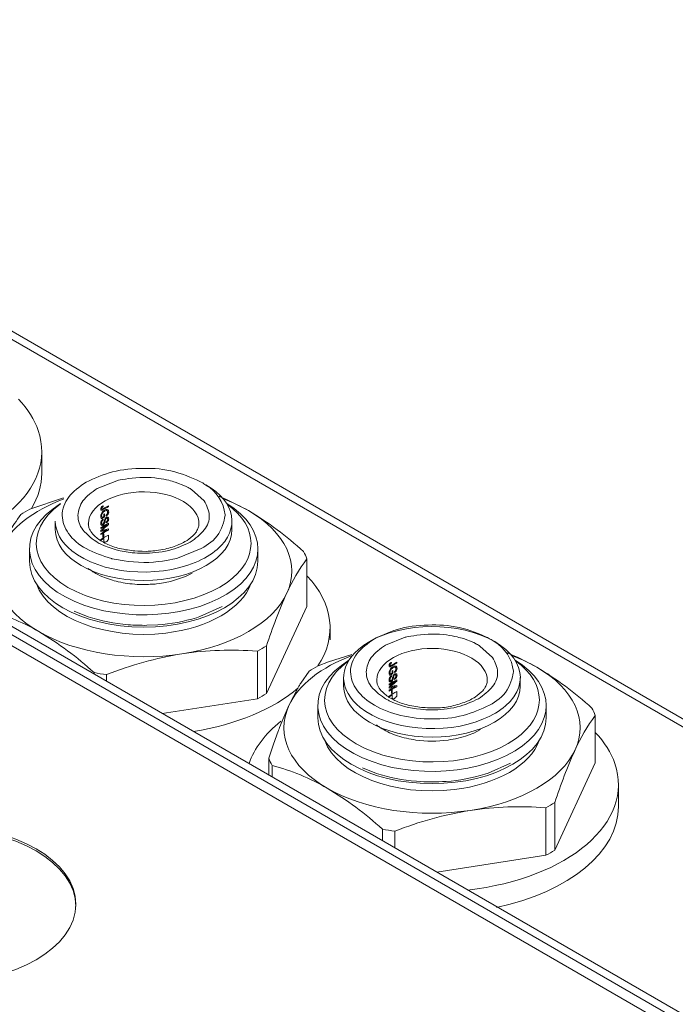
# Model space of a CAD drawing. Header units: millimetres. Extents: x 12 to 287, y 25 to 200.
# Tile 21 of 22: x 255 to 264, y 186 to 199. Entities that reach past the tile are written whole.
import ezdxf

# ---------------------------------------------------------------- set-up
doc = ezdxf.new("R2010")
doc.units = ezdxf.units.MM
doc.header["$MEASUREMENT"] = 0
doc.layers.add('TANGENT_LINES', color=7, linetype='Continuous', lineweight=0)
doc.layers.add('Visible', color=7, linetype='Continuous', lineweight=0)

msp = doc.modelspace()

# ---------------------------------------------------------------- linework, layer by layer
at = {"layer": 'TANGENT_LINES', "color": 18, "lineweight": 15, "true_color": 0x000000}
for p, q in [((281.036, 176.298), (241.506, 199.12)), ((249.408, 198.396), (283.586, 178.663)), ((256.686, 193.146), (256.432, 193.045)), ((257.578, 193.077), (257.444, 193.129)), ((257.615, 193.058), (257.578, 193.077)), ((257.824, 192.885), (257.658, 193.033)), ((257.784, 192.264), (257.474, 192.14)), ((260.434, 191.112), (260.18, 191.011)), ((261.326, 191.043), (261.192, 191.095)), ((261.363, 191.024), (261.326, 191.043)), ((261.572, 190.851), (261.406, 190.999))]:
    msp.add_line(p, q, dxfattribs=at)
for points, knots in [([(256.287, 193.128), (256.398, 193.179), (256.509, 193.229), (256.631, 193.261), (256.759, 193.294), (256.9, 193.306), (257.036, 193.307), (257.171, 193.309), (257.301, 193.299), (257.441, 193.261), (257.574, 193.225), (257.717, 193.164), (257.784, 193.128), (257.814, 193.113), (257.829, 193.102), (257.844, 193.091)], [0, 0, 0, 0, 1, 1, 1, 2, 2, 2, 3, 3, 3, 4, 4, 4, 5, 5, 5, 5]), ([(257.444, 193.129), (257.421, 193.136), (257.398, 193.143), (257.362, 193.152), (257.291, 193.168), (257.17, 193.191), (257.036, 193.189), (256.902, 193.187), (256.756, 193.162), (256.709, 193.152), (256.696, 193.149), (256.691, 193.147), (256.686, 193.146)], [0, 0, 0, 0, 1, 1, 1, 2, 2, 2, 3, 3, 3, 4, 4, 4, 4]), ([(256.619, 192.135), (256.503, 192.172), (256.388, 192.209), (256.287, 192.264), (256.194, 192.316), (256.114, 192.383), (256.058, 192.463), (256.008, 192.534), (255.978, 192.615), (255.977, 192.696), (255.977, 192.778), (256.006, 192.861), (256.058, 192.93), (256.116, 193.007), (256.201, 193.068), (256.287, 193.128)], [0, 0, 0, 0, 1, 1, 1, 2, 2, 2, 3, 3, 3, 4, 4, 4, 5, 5, 5, 5]), ([(256.432, 193.045), (256.363, 192.996), (256.293, 192.947), (256.247, 192.885), (256.206, 192.829), (256.184, 192.761), (256.182, 192.696), (256.181, 192.631), (256.2, 192.568), (256.247, 192.508), (256.3, 192.441), (256.386, 192.377), (256.432, 192.348), (256.453, 192.335), (256.466, 192.329), (256.478, 192.323)], [0, 0, 0, 0, 1, 1, 1, 2, 2, 2, 3, 3, 3, 4, 4, 4, 5, 5, 5, 5]), ([(257.658, 193.033), (257.652, 193.037), (257.646, 193.041), (257.639, 193.045), (257.632, 193.049), (257.623, 193.054), (257.615, 193.058)], [0, 0, 0, 0, 1, 1, 1, 2, 2, 2, 2]), ([(256.317, 192.592), (256.317, 192.593), (256.317, 192.593), (256.317, 192.593), (256.323, 192.822), (256.65, 193.005), (257.047, 193.002), (257.444, 192.998), (257.761, 192.81), (257.755, 192.58)], [0, 0, 0, 0, 1, 1, 1, 2, 2, 2, 3, 3, 3, 3]), ([(257.639, 192.348), (257.708, 192.397), (257.777, 192.445), (257.824, 192.508), (257.867, 192.564), (257.892, 192.632), (257.889, 192.696), (257.886, 192.761), (257.855, 192.823), (257.824, 192.885)], [0, 0, 0, 0, 1, 1, 1, 2, 2, 2, 3, 3, 3, 3]), ([(258.094, 192.705), (258.094, 192.703), (258.095, 192.701), (258.094, 192.696), (258.091, 192.669), (258.065, 192.548), (258.013, 192.463), (257.957, 192.368), (257.871, 192.316), (257.784, 192.264)], [0, 0, 0, 0, 1, 1, 1, 2, 2, 2, 3, 3, 3, 3]), ([(258.184, 192.513), (258.184, 192.147), (257.67, 191.85), (257.036, 191.85), (256.401, 191.85), (255.887, 192.147), (255.887, 192.513)], [0, 0, 0, 0, 1, 1, 1, 2, 2, 2, 2]), ([(256.886, 192.211), (256.93, 192.207), (256.975, 192.203), (257.036, 192.204), (257.126, 192.204), (257.253, 192.214), (257.362, 192.241), (257.466, 192.267), (257.552, 192.307), (257.639, 192.348)], [0, 0, 0, 0, 1, 1, 1, 2, 2, 2, 3, 3, 3, 3]), ([(257.992, 192.255), (257.915, 192.189), (257.819, 192.131), (257.707, 192.085), (257.193, 191.871), (256.475, 191.938), (256.104, 192.235)], [0, 0, 0, 0, 1, 1, 1, 2, 2, 2, 2]), ([(257.474, 192.14), (257.466, 192.138), (257.458, 192.136), (257.441, 192.132), (257.381, 192.118), (257.213, 192.084), (257.036, 192.085), (256.858, 192.087), (256.671, 192.123), (256.631, 192.132), (256.624, 192.133), (256.621, 192.134), (256.619, 192.135)], [0, 0, 0, 0, 1, 1, 1, 2, 2, 2, 3, 3, 3, 4, 4, 4, 4]), ([(260.035, 191.094), (260.146, 191.145), (260.257, 191.195), (260.379, 191.227), (260.507, 191.26), (260.648, 191.272), (260.784, 191.273), (260.919, 191.274), (261.049, 191.264), (261.189, 191.227), (261.322, 191.191), (261.465, 191.13), (261.532, 191.094), (261.562, 191.079), (261.577, 191.068), (261.592, 191.057)], [0, 0, 0, 0, 1, 1, 1, 2, 2, 2, 3, 3, 3, 4, 4, 4, 5, 5, 5, 5]), ([(261.192, 191.095), (261.169, 191.102), (261.146, 191.109), (261.11, 191.117), (261.039, 191.134), (260.918, 191.157), (260.784, 191.155), (260.65, 191.153), (260.504, 191.128), (260.457, 191.117), (260.444, 191.115), (260.439, 191.113), (260.434, 191.112)], [0, 0, 0, 0, 1, 1, 1, 2, 2, 2, 3, 3, 3, 4, 4, 4, 4]), ([(261.532, 190.23), (261.421, 190.18), (261.31, 190.13), (261.189, 190.098), (261.061, 190.064), (260.922, 190.051), (260.784, 190.051), (260.646, 190.052), (260.509, 190.067), (260.379, 190.098), (260.255, 190.127), (260.138, 190.171), (260.035, 190.23), (259.942, 190.284), (259.862, 190.35), (259.806, 190.428), (259.756, 190.499), (259.726, 190.58), (259.725, 190.662), (259.725, 190.744), (259.754, 190.827), (259.806, 190.896), (259.864, 190.973), (259.95, 191.034), (260.035, 191.094)], [0, 0, 0, 0, 1, 1, 1, 2, 2, 2, 3, 3, 3, 4, 4, 4, 5, 5, 5, 6, 6, 6, 7, 7, 7, 8, 8, 8, 8]), ([(260.18, 191.011), (260.111, 190.962), (260.041, 190.913), (259.995, 190.851), (259.954, 190.795), (259.932, 190.727), (259.93, 190.662), (259.929, 190.597), (259.948, 190.534), (259.995, 190.474), (260.048, 190.407), (260.134, 190.343), (260.18, 190.314), (260.202, 190.301), (260.214, 190.295), (260.226, 190.289)], [0, 0, 0, 0, 1, 1, 1, 2, 2, 2, 3, 3, 3, 4, 4, 4, 5, 5, 5, 5]), ([(261.406, 190.999), (261.4, 191.003), (261.394, 191.007), (261.387, 191.011), (261.38, 191.015), (261.371, 191.02), (261.363, 191.024)], [0, 0, 0, 0, 1, 1, 1, 2, 2, 2, 2]), ([(260.065, 190.558), (260.065, 190.559), (260.065, 190.559), (260.065, 190.559), (260.071, 190.788), (260.398, 190.971), (260.795, 190.968), (261.192, 190.964), (261.509, 190.775), (261.503, 190.546)], [0, 0, 0, 0, 1, 1, 1, 2, 2, 2, 3, 3, 3, 3]), ([(261.387, 190.314), (261.456, 190.363), (261.525, 190.411), (261.572, 190.474), (261.615, 190.53), (261.64, 190.598), (261.637, 190.662), (261.634, 190.727), (261.603, 190.789), (261.572, 190.851)], [0, 0, 0, 0, 1, 1, 1, 2, 2, 2, 3, 3, 3, 3]), ([(261.842, 190.671), (261.842, 190.669), (261.843, 190.667), (261.842, 190.662), (261.839, 190.635), (261.813, 190.514), (261.762, 190.428), (261.705, 190.333), (261.619, 190.282), (261.532, 190.23)], [0, 0, 0, 0, 1, 1, 1, 2, 2, 2, 3, 3, 3, 3]), ([(261.932, 190.479), (261.932, 190.113), (261.418, 189.816), (260.784, 189.816), (260.15, 189.816), (259.635, 190.113), (259.635, 190.479)], [0, 0, 0, 0, 1, 1, 1, 2, 2, 2, 2]), ([(261.74, 190.221), (261.663, 190.155), (261.567, 190.097), (261.455, 190.051), (260.941, 189.837), (260.223, 189.904), (259.852, 190.201)], [0, 0, 0, 0, 1, 1, 1, 2, 2, 2, 2]), ([(260.634, 190.177), (260.678, 190.173), (260.723, 190.169), (260.784, 190.17), (260.874, 190.17), (261.002, 190.18), (261.11, 190.207), (261.214, 190.233), (261.3, 190.273), (261.387, 190.314)], [0, 0, 0, 0, 1, 1, 1, 2, 2, 2, 3, 3, 3, 3])]:
    msp.add_open_spline(points, degree=3, knots=knots, dxfattribs=at)
for points in [[(258.094, 192.705), (258.077, 192.866), (257.984, 193.009), (257.844, 193.091)], [(256.478, 192.323), (256.607, 192.262), (256.744, 192.225), (256.886, 192.211)], [(261.842, 190.671), (261.825, 190.832), (261.732, 190.975), (261.592, 191.057)], [(260.226, 190.289), (260.355, 190.228), (260.492, 190.191), (260.634, 190.177)]]:
    msp.add_open_spline(points, degree=3, dxfattribs=at)
at = {"layer": 'Visible', "color": 18, "lineweight": 15, "true_color": 0x000000}
for p, q in [((281.195, 176.314), (241.665, 199.136)), ((280.386, 176.529), (241.656, 198.89)), ((283.701, 178.704), (249.474, 198.465)), ((255.711, 193.242), (255.711, 193.53)), ((255.557, 192.776), (255.994, 192.924)), ((256.509, 192.783), (256.496, 192.777)), ((256.58, 192.81), (256.58, 192.822)), ((258.149, 192.887), (258.398, 192.758)), ((256.516, 192.708), (256.516, 192.68)), ((256.527, 192.763), (256.527, 192.763)), ((256.528, 192.675), (256.528, 192.715)), ((255.887, 192.623), (255.887, 192.513)), ((256.48, 192.538), (256.48, 192.526)), ((256.529, 192.603), (256.534, 192.626)), ((256.58, 192.577), (256.58, 192.595)), ((256.58, 192.504), (256.58, 192.521)), ((257.755, 192.583), (257.752, 192.558)), ((258.184, 192.513), (258.184, 192.623)), ((256.48, 192.498), (256.48, 192.486)), ((256.48, 192.458), (256.48, 192.446)), ((256.507, 192.451), (256.507, 192.415)), ((256.518, 192.396), (256.518, 192.372)), ((256.519, 192.422), (256.519, 192.458)), ((256.578, 192.386), (256.58, 192.405)), ((256.58, 192.405), (256.58, 192.441)), ((256.48, 192.383), (256.48, 192.371)), ((255.552, 192.261), (255.552, 192.102)), ((258.52, 192.102), (258.52, 192.261)), ((259.159, 191.514), (259.159, 192.132)), ((257.667, 191.947), (257.58, 191.903)), ((257.244, 191.812), (257.204, 191.807)), ((257.767, 191.382), (258.058, 191.512)), ((258.633, 190.383), (259.159, 191.514)), ((256.134, 191.45), (256.313, 191.38)), ((257.721, 191.367), (257.767, 191.382)), ((257.079, 191.268), (257.221, 191.274)), ((259.459, 191.078), (259.459, 191.236)), ((258.633, 191), (258.633, 190.383)), ((258.514, 190.314), (258.514, 190.931)), ((259.44, 190.792), (259.742, 190.89)), ((259.305, 190.742), (259.44, 190.792)), ((260.257, 190.749), (260.244, 190.743)), ((260.275, 190.729), (260.275, 190.728)), ((260.328, 190.776), (260.328, 190.788)), ((261.897, 190.853), (262.146, 190.724)), ((256.391, 190.634), (256.391, 190.653)), ((256.554, 190.628), (256.554, 190.54)), ((259.079, 190.517), (259.186, 190.673)), ((260.264, 190.674), (260.264, 190.646)), ((260.276, 190.641), (260.276, 190.681)), ((259.635, 190.589), (259.635, 190.479)), ((260.228, 190.504), (260.228, 190.492)), ((260.277, 190.569), (260.282, 190.592)), ((260.328, 190.543), (260.328, 190.561)), ((260.328, 190.47), (260.328, 190.487)), ((261.503, 190.549), (261.5, 190.524)), ((261.932, 190.479), (261.932, 190.589)), ((258.924, 190.226), (259.044, 190.459)), ((260.228, 190.464), (260.228, 190.452)), ((260.228, 190.424), (260.228, 190.412)), ((260.228, 190.349), (260.228, 190.337)), ((260.256, 190.417), (260.256, 190.381)), ((260.266, 190.362), (260.266, 190.337)), ((260.267, 190.388), (260.267, 190.424)), ((260.326, 190.352), (260.328, 190.371)), ((260.328, 190.371), (260.328, 190.407)), ((257.277, 190.123), (258.514, 190.314)), ((258.858, 190.076), (258.924, 190.226)), ((259.3, 190.227), (259.3, 190.068)), ((262.268, 190.068), (262.268, 190.227)), ((262.907, 189.48), (262.907, 190.098)), ((258.803, 189.941), (258.858, 190.076)), ((258.723, 189.723), (258.786, 189.895)), ((261.328, 189.869), (261.252, 189.839)), ((261.415, 189.913), (261.328, 189.869)), ((258.661, 189.542), (258.723, 189.723)), ((258.661, 189.324), (258.661, 189.542)), ((258.705, 189.448), (258.705, 189.298)), ((261.515, 189.348), (261.806, 189.478)), ((262.381, 188.349), (262.907, 189.48)), ((259.882, 189.416), (260.061, 189.345)), ((261.469, 189.333), (261.515, 189.348)), ((263.207, 188.914), (263.207, 189.202)), ((262.381, 188.966), (262.381, 188.349)), ((262.262, 188.28), (262.262, 188.897)), ((260.139, 188.47), (260.139, 188.619)), ((260.302, 188.594), (260.302, 188.376)), ((260.848, 188.061), (262.262, 188.28))]:
    msp.add_line(p, q, dxfattribs=at)
for points in [[(256.496, 192.777), (256.493, 192.777), (256.491, 192.778), (256.49, 192.781), (256.489, 192.784)], [(257.58, 191.903), (257.383, 191.838), (257.244, 191.812)], [(260.244, 190.743), (260.241, 190.743), (260.239, 190.744), (260.238, 190.747), (260.237, 190.75)]]:
    msp.add_lwpolyline(points, dxfattribs=at)
msp.add_ellipse((254.387, 187.644), major_axis=(1.767, 0), ratio=0.57735, dxfattribs=at)
for points, knots in [([(255.41, 194.205), (255.531, 194.078), (255.618, 193.941), (255.666, 193.799), (255.923, 193.041), (255.067, 192.306), (253.753, 192.157)], [0, 0, 0, 0, 1, 1, 1, 2, 2, 2, 2]), ([(258.016, 192.944), (258.02, 192.942), (258.024, 192.94), (258.032, 192.937), (258.054, 192.928), (258.101, 192.908), (258.149, 192.887)], [0, 0, 0, 0, 1, 1, 1, 2, 2, 2, 2]), ([(258.116, 192.849), (258.655, 192.518), (258.655, 192.003), (258.116, 191.673), (257.553, 191.329), (256.614, 191.313), (256.018, 191.637), (255.421, 191.962), (255.394, 192.504), (255.956, 192.849)], [0, 0, 0, 0, 1, 1, 1, 2, 2, 2, 3, 3, 3, 3]), ([(258.121, 192.84), (258.535, 192.544), (258.535, 192.122), (258.121, 191.826), (257.636, 191.48), (256.757, 191.426), (256.158, 191.706), (255.559, 191.986), (255.466, 192.493), (255.95, 192.84)], [0, 0, 0, 0, 1, 1, 1, 2, 2, 2, 3, 3, 3, 3]), ([(256.485, 192.8), (256.484, 192.797), (256.482, 192.795), (256.481, 192.792), (256.48, 192.789), (256.479, 192.787), (256.479, 192.784), (256.479, 192.782), (256.479, 192.78), (256.479, 192.777)], [0, 0, 0, 0, 1, 1, 1, 2, 2, 2, 3, 3, 3, 3]), ([(256.479, 192.777), (256.479, 192.774), (256.479, 192.77), (256.48, 192.768), (256.481, 192.766), (256.482, 192.765), (256.483, 192.764), (256.485, 192.763), (256.486, 192.762), (256.488, 192.762), (256.49, 192.762), (256.493, 192.763), (256.496, 192.765), (256.5, 192.766), (256.505, 192.769), (256.51, 192.772)], [0, 0, 0, 0, 1, 1, 1, 2, 2, 2, 3, 3, 3, 4, 4, 4, 5, 5, 5, 5]), ([(256.507, 192.821), (256.505, 192.82), (256.503, 192.818), (256.5, 192.816), (256.498, 192.815), (256.496, 192.813), (256.493, 192.81), (256.491, 192.807), (256.488, 192.804), (256.485, 192.8)], [0, 0, 0, 0, 1, 1, 1, 2, 2, 2, 3, 3, 3, 3]), ([(256.489, 192.784), (256.489, 192.786), (256.489, 192.787), (256.49, 192.789), (256.49, 192.79), (256.491, 192.791), (256.491, 192.793), (256.492, 192.794), (256.492, 192.795), (256.493, 192.796), (256.494, 192.798), (256.495, 192.799), (256.497, 192.801), (256.5, 192.803), (256.504, 192.807), (256.509, 192.81)], [0, 0, 0, 0, 1, 1, 1, 2, 2, 2, 3, 3, 3, 4, 4, 4, 5, 5, 5, 5]), ([(255.297, 192.496), (255.299, 192.5), (255.302, 192.504), (255.307, 192.512), (255.325, 192.541), (255.382, 192.624), (255.438, 192.707)], [0, 0, 0, 0, 1, 1, 1, 2, 2, 2, 2]), ([(256.527, 192.763), (256.519, 192.757), (256.51, 192.751), (256.504, 192.745), (256.499, 192.74), (256.495, 192.734), (256.492, 192.729), (256.489, 192.723), (256.485, 192.716), (256.483, 192.71), (256.481, 192.704), (256.48, 192.698), (256.479, 192.693), (256.479, 192.689), (256.479, 192.686), (256.479, 192.683)], [0, 0, 0, 0, 1, 1, 1, 2, 2, 2, 3, 3, 3, 4, 4, 4, 5, 5, 5, 5]), ([(256.479, 192.683), (256.479, 192.677), (256.479, 192.672), (256.481, 192.667), (256.483, 192.662), (256.486, 192.659), (256.488, 192.656), (256.49, 192.655), (256.491, 192.654), (256.493, 192.653)], [0, 0, 0, 0, 1, 1, 1, 2, 2, 2, 3, 3, 3, 3]), ([(256.51, 192.649), (256.505, 192.645), (256.5, 192.641), (256.496, 192.637), (256.493, 192.633), (256.49, 192.63), (256.488, 192.626), (256.486, 192.621), (256.484, 192.617), (256.482, 192.612), (256.481, 192.608), (256.48, 192.604), (256.479, 192.6), (256.479, 192.596), (256.479, 192.593), (256.479, 192.59)], [0, 0, 0, 0, 1, 1, 1, 2, 2, 2, 3, 3, 3, 4, 4, 4, 5, 5, 5, 5]), ([(256.489, 192.691), (256.489, 192.696), (256.49, 192.7), (256.491, 192.705), (256.492, 192.71), (256.494, 192.715), (256.496, 192.72), (256.498, 192.724), (256.501, 192.727), (256.504, 192.731), (256.507, 192.735), (256.511, 192.739), (256.515, 192.743), (256.519, 192.746), (256.523, 192.748), (256.527, 192.751)], [0, 0, 0, 0, 1, 1, 1, 2, 2, 2, 3, 3, 3, 4, 4, 4, 5, 5, 5, 5]), ([(256.499, 192.669), (256.496, 192.671), (256.494, 192.673), (256.492, 192.677), (256.49, 192.681), (256.489, 192.687), (256.489, 192.689), (256.489, 192.69), (256.489, 192.691), (256.489, 192.691)], [0, 0, 0, 0, 1, 1, 1, 2, 2, 2, 3, 3, 3, 3]), ([(256.552, 192.67), (256.548, 192.668), (256.545, 192.666), (256.542, 192.663), (256.539, 192.66), (256.536, 192.656), (256.534, 192.653), (256.532, 192.65), (256.53, 192.647), (256.529, 192.643), (256.527, 192.638), (256.525, 192.63), (256.524, 192.623)], [0, 0, 0, 0, 1, 1, 1, 2, 2, 2, 3, 3, 3, 4, 4, 4, 4]), ([(256.581, 192.743), (256.581, 192.748), (256.58, 192.754), (256.579, 192.758), (256.577, 192.762), (256.575, 192.765), (256.573, 192.767), (256.57, 192.769), (256.567, 192.771), (256.563, 192.771), (256.558, 192.772), (256.552, 192.772), (256.546, 192.771), (256.54, 192.769), (256.533, 192.766), (256.527, 192.763)], [0, 0, 0, 0, 1, 1, 1, 2, 2, 2, 3, 3, 3, 4, 4, 4, 5, 5, 5, 5]), ([(256.527, 192.751), (256.535, 192.754), (256.543, 192.758), (256.549, 192.759), (256.553, 192.759), (256.555, 192.759), (256.558, 192.758), (256.56, 192.757), (256.562, 192.755), (256.564, 192.754), (256.566, 192.752), (256.567, 192.749), (256.567, 192.746), (256.568, 192.744), (256.568, 192.741), (256.568, 192.738)], [0, 0, 0, 0, 1, 1, 1, 2, 2, 2, 3, 3, 3, 4, 4, 4, 5, 5, 5, 5]), ([(256.534, 192.626), (256.535, 192.628), (256.535, 192.631), (256.535, 192.633), (256.536, 192.635), (256.536, 192.637), (256.537, 192.64), (256.538, 192.642), (256.54, 192.645), (256.541, 192.648)], [0, 0, 0, 0, 1, 1, 1, 2, 2, 2, 3, 3, 3, 3]), ([(256.541, 192.648), (256.542, 192.65), (256.543, 192.652), (256.545, 192.653), (256.547, 192.655), (256.549, 192.656), (256.55, 192.657), (256.551, 192.657), (256.551, 192.658), (256.551, 192.658)], [0, 0, 0, 0, 1, 1, 1, 2, 2, 2, 3, 3, 3, 3]), ([(256.568, 192.738), (256.568, 192.734), (256.568, 192.73), (256.567, 192.726), (256.566, 192.723), (256.564, 192.72), (256.563, 192.717), (256.561, 192.714), (256.559, 192.711), (256.557, 192.708), (256.554, 192.705), (256.55, 192.702), (256.546, 192.699)], [0, 0, 0, 0, 1, 1, 1, 2, 2, 2, 3, 3, 3, 4, 4, 4, 4]), ([(256.549, 192.688), (256.555, 192.692), (256.56, 192.697), (256.564, 192.701), (256.568, 192.705), (256.57, 192.709), (256.573, 192.713), (256.575, 192.717), (256.577, 192.721), (256.578, 192.726), (256.58, 192.73), (256.581, 192.735), (256.581, 192.738), (256.581, 192.74), (256.581, 192.742), (256.581, 192.743)], [0, 0, 0, 0, 1, 1, 1, 2, 2, 2, 3, 3, 3, 4, 4, 4, 5, 5, 5, 5]), ([(256.549, 192.6), (256.554, 192.603), (256.559, 192.606), (256.563, 192.61), (256.566, 192.613), (256.569, 192.616), (256.571, 192.62), (256.573, 192.623), (256.576, 192.627), (256.577, 192.631), (256.579, 192.634), (256.58, 192.638), (256.58, 192.642), (256.581, 192.645), (256.581, 192.648), (256.581, 192.651)], [0, 0, 0, 0, 1, 1, 1, 2, 2, 2, 3, 3, 3, 4, 4, 4, 5, 5, 5, 5]), ([(256.551, 192.658), (256.554, 192.659), (256.556, 192.66), (256.558, 192.66), (256.56, 192.66), (256.561, 192.66), (256.563, 192.659), (256.564, 192.658), (256.565, 192.657), (256.566, 192.656), (256.567, 192.655), (256.568, 192.652), (256.568, 192.65), (256.568, 192.648), (256.568, 192.646), (256.568, 192.644)], [0, 0, 0, 0, 1, 1, 1, 2, 2, 2, 3, 3, 3, 4, 4, 4, 5, 5, 5, 5]), ([(256.581, 192.651), (256.581, 192.656), (256.58, 192.661), (256.579, 192.665), (256.577, 192.667), (256.576, 192.669), (256.574, 192.671), (256.571, 192.672), (256.569, 192.673), (256.566, 192.674), (256.563, 192.674), (256.56, 192.673), (256.557, 192.672), (256.555, 192.672), (256.553, 192.671), (256.552, 192.67)], [0, 0, 0, 0, 1, 1, 1, 2, 2, 2, 3, 3, 3, 4, 4, 4, 5, 5, 5, 5]), ([(256.325, 192.536), (256.321, 192.554), (256.318, 192.572), (256.317, 192.581), (256.316, 192.585), (256.316, 192.588), (256.317, 192.59)], [0, 0, 0, 0, 1, 1, 1, 2, 2, 2, 2]), ([(256.349, 192.487), (256.346, 192.492), (256.342, 192.497), (256.339, 192.504), (256.335, 192.513), (256.33, 192.525), (256.325, 192.536)], [0, 0, 0, 0, 1, 1, 1, 2, 2, 2, 2]), ([(256.479, 192.59), (256.479, 192.584), (256.479, 192.579), (256.481, 192.575), (256.481, 192.573), (256.483, 192.571), (256.485, 192.569), (256.486, 192.568), (256.489, 192.567), (256.491, 192.567), (256.493, 192.567), (256.496, 192.567), (256.499, 192.568), (256.501, 192.569), (256.503, 192.57), (256.506, 192.571)], [0, 0, 0, 0, 1, 1, 1, 2, 2, 2, 3, 3, 3, 4, 4, 4, 5, 5, 5, 5]), ([(256.489, 192.596), (256.49, 192.601), (256.49, 192.605), (256.491, 192.609), (256.492, 192.613), (256.493, 192.616), (256.495, 192.619), (256.496, 192.622), (256.498, 192.625), (256.5, 192.628), (256.503, 192.631), (256.506, 192.634), (256.509, 192.636), (256.51, 192.637), (256.511, 192.637), (256.511, 192.638)], [0, 0, 0, 0, 1, 1, 1, 2, 2, 2, 3, 3, 3, 4, 4, 4, 5, 5, 5, 5]), ([(256.505, 192.583), (256.503, 192.582), (256.501, 192.581), (256.5, 192.581), (256.498, 192.58), (256.497, 192.58), (256.495, 192.581), (256.494, 192.581), (256.493, 192.582), (256.492, 192.583), (256.491, 192.584), (256.491, 192.586), (256.49, 192.588), (256.49, 192.59), (256.489, 192.593), (256.489, 192.596)], [0, 0, 0, 0, 1, 1, 1, 2, 2, 2, 3, 3, 3, 4, 4, 4, 5, 5, 5, 5]), ([(256.524, 192.623), (256.523, 192.618), (256.521, 192.613), (256.52, 192.608), (256.519, 192.604), (256.518, 192.601), (256.517, 192.598), (256.517, 192.596), (256.515, 192.594), (256.514, 192.592), (256.513, 192.591), (256.512, 192.589), (256.51, 192.587), (256.509, 192.586), (256.507, 192.584), (256.506, 192.584), (256.506, 192.583), (256.505, 192.583), (256.505, 192.583)], [0, 0, 0, 0, 1, 1, 1, 2, 2, 2, 3, 3, 3, 4, 4, 4, 5, 5, 5, 6, 6, 6, 6]), ([(256.506, 192.571), (256.508, 192.573), (256.511, 192.575), (256.513, 192.577), (256.516, 192.58), (256.518, 192.583), (256.52, 192.586), (256.523, 192.589), (256.525, 192.593), (256.526, 192.596), (256.527, 192.598), (256.528, 192.601), (256.529, 192.603)], [0, 0, 0, 0, 1, 1, 1, 2, 2, 2, 3, 3, 3, 4, 4, 4, 4]), ([(256.568, 192.644), (256.568, 192.641), (256.568, 192.638), (256.567, 192.635), (256.567, 192.633), (256.566, 192.63), (256.565, 192.628), (256.563, 192.626), (256.562, 192.624), (256.56, 192.622), (256.559, 192.619), (256.556, 192.617), (256.554, 192.615), (256.552, 192.614), (256.55, 192.612), (256.548, 192.611)], [0, 0, 0, 0, 1, 1, 1, 2, 2, 2, 3, 3, 3, 4, 4, 4, 5, 5, 5, 5]), ([(257.752, 192.558), (257.751, 192.551), (257.749, 192.544), (257.746, 192.535), (257.741, 192.521), (257.731, 192.503), (257.721, 192.484)], [0, 0, 0, 0, 1, 1, 1, 2, 2, 2, 2]), ([(256.901, 192.235), (256.833, 192.245), (256.765, 192.255), (256.701, 192.272), (256.641, 192.288), (256.584, 192.31), (256.532, 192.337), (256.485, 192.361), (256.441, 192.39), (256.409, 192.419), (256.384, 192.442), (256.366, 192.465), (256.349, 192.487)], [0, 0, 0, 0, 1, 1, 1, 2, 2, 2, 3, 3, 3, 4, 4, 4, 4]), ([(257.721, 192.484), (257.715, 192.476), (257.71, 192.467), (257.697, 192.453), (257.674, 192.429), (257.626, 192.39), (257.6, 192.372), (257.587, 192.363), (257.58, 192.359), (257.572, 192.355)], [0, 0, 0, 0, 1, 1, 1, 2, 2, 2, 3, 3, 3, 3]), ([(256.518, 192.372), (256.518, 192.366), (256.518, 192.361), (256.519, 192.357), (256.52, 192.355), (256.521, 192.353), (256.522, 192.351), (256.524, 192.35), (256.526, 192.349), (256.528, 192.348), (256.53, 192.348), (256.534, 192.348), (256.537, 192.349), (256.541, 192.35), (256.545, 192.352), (256.549, 192.354)], [0, 0, 0, 0, 1, 1, 1, 2, 2, 2, 3, 3, 3, 4, 4, 4, 5, 5, 5, 5]), ([(256.549, 192.354), (256.554, 192.357), (256.56, 192.361), (256.564, 192.365), (256.567, 192.367), (256.569, 192.37), (256.571, 192.373), (256.573, 192.376), (256.575, 192.38), (256.576, 192.383), (256.577, 192.384), (256.577, 192.385), (256.578, 192.386)], [0, 0, 0, 0, 1, 1, 1, 2, 2, 2, 3, 3, 3, 4, 4, 4, 4]), ([(257.572, 192.355), (257.55, 192.342), (257.528, 192.33), (257.495, 192.316), (257.446, 192.296), (257.374, 192.272), (257.317, 192.259), (257.273, 192.248), (257.239, 192.244), (257.205, 192.239)], [0, 0, 0, 0, 1, 1, 1, 2, 2, 2, 3, 3, 3, 3]), ([(257.078, 192.229), (256.993, 192.232), (256.908, 192.235), (256.901, 192.235), (256.901, 192.235), (256.901, 192.235), (256.901, 192.235)], [0, 0, 0, 0, 1, 1, 1, 2, 2, 2, 2]), ([(257.205, 192.239), (257.171, 192.236), (257.137, 192.232), (257.113, 192.231), (257.099, 192.23), (257.088, 192.229), (257.078, 192.229)], [0, 0, 0, 0, 1, 1, 1, 2, 2, 2, 2]), ([(255.552, 192.102), (255.552, 191.629), (256.216, 191.245), (257.036, 191.245), (257.855, 191.245), (258.52, 191.629), (258.52, 192.102)], [0, 0, 0, 0, 1, 1, 1, 2, 2, 2, 2]), ([(256.389, 191.957), (256.373, 191.967), (256.357, 191.977), (256.344, 191.987), (256.332, 191.994), (256.323, 192.002), (256.314, 192.009)], [0, 0, 0, 0, 1, 1, 1, 2, 2, 2, 2]), ([(256.825, 191.812), (256.788, 191.817), (256.751, 191.823), (256.703, 191.834), (256.642, 191.849), (256.563, 191.873), (256.504, 191.898), (256.457, 191.918), (256.423, 191.937), (256.389, 191.957)], [0, 0, 0, 0, 1, 1, 1, 2, 2, 2, 3, 3, 3, 3]), ([(255.643, 191.806), (255.801, 191.362), (256.554, 191.076), (257.323, 191.168), (257.879, 191.234), (258.314, 191.485), (258.429, 191.806)], [0, 0, 0, 0, 1, 1, 1, 2, 2, 2, 2]), ([(257.204, 191.807), (257.191, 191.805), (257.177, 191.804), (257.16, 191.803), (257.137, 191.801), (257.108, 191.8), (257.078, 191.798)], [0, 0, 0, 0, 1, 1, 1, 2, 2, 2, 2]), ([(259.852, 190.201), (259.572, 190.425), (259.563, 190.726), (259.828, 190.956), (260.179, 191.261), (260.892, 191.344), (261.42, 191.141), (261.948, 190.938), (262.091, 190.526), (261.74, 190.221)], [0, 0, 0, 0, 1, 1, 1, 2, 2, 2, 3, 3, 3, 3]), ([(261.764, 190.91), (261.768, 190.908), (261.772, 190.906), (261.781, 190.903), (261.802, 190.894), (261.849, 190.873), (261.897, 190.853)], [0, 0, 0, 0, 1, 1, 1, 2, 2, 2, 2]), ([(261.864, 190.814), (262.403, 190.484), (262.403, 189.969), (261.864, 189.639), (261.301, 189.294), (260.362, 189.278), (259.766, 189.603), (259.169, 189.928), (259.142, 190.47), (259.704, 190.814)], [0, 0, 0, 0, 1, 1, 1, 2, 2, 2, 3, 3, 3, 3]), ([(261.869, 190.805), (262.283, 190.51), (262.283, 190.088), (261.869, 189.792), (261.384, 189.446), (260.506, 189.392), (259.906, 189.672), (259.307, 189.952), (259.214, 190.459), (259.698, 190.805)], [0, 0, 0, 0, 1, 1, 1, 2, 2, 2, 3, 3, 3, 3]), ([(260.233, 190.766), (260.232, 190.763), (260.23, 190.761), (260.229, 190.758), (260.228, 190.755), (260.227, 190.753), (260.227, 190.75), (260.227, 190.748), (260.227, 190.745), (260.227, 190.743)], [0, 0, 0, 0, 1, 1, 1, 2, 2, 2, 3, 3, 3, 3]), ([(260.227, 190.743), (260.227, 190.74), (260.227, 190.736), (260.228, 190.734), (260.229, 190.732), (260.23, 190.731), (260.231, 190.73), (260.233, 190.729), (260.234, 190.728), (260.236, 190.728), (260.238, 190.728), (260.241, 190.729), (260.244, 190.73), (260.248, 190.732), (260.253, 190.735), (260.258, 190.738)], [0, 0, 0, 0, 1, 1, 1, 2, 2, 2, 3, 3, 3, 4, 4, 4, 5, 5, 5, 5]), ([(260.275, 190.728), (260.267, 190.723), (260.258, 190.717), (260.252, 190.711), (260.247, 190.705), (260.244, 190.7), (260.24, 190.694), (260.237, 190.689), (260.234, 190.682), (260.231, 190.676), (260.229, 190.67), (260.228, 190.664), (260.227, 190.659), (260.227, 190.655), (260.227, 190.652), (260.227, 190.649)], [0, 0, 0, 0, 1, 1, 1, 2, 2, 2, 3, 3, 3, 4, 4, 4, 5, 5, 5, 5]), ([(260.256, 190.787), (260.253, 190.786), (260.251, 190.784), (260.248, 190.782), (260.246, 190.781), (260.244, 190.779), (260.241, 190.776), (260.239, 190.773), (260.236, 190.769), (260.233, 190.766)], [0, 0, 0, 0, 1, 1, 1, 2, 2, 2, 3, 3, 3, 3]), ([(260.237, 190.75), (260.237, 190.752), (260.237, 190.753), (260.238, 190.754), (260.238, 190.756), (260.239, 190.757), (260.239, 190.758), (260.24, 190.76), (260.24, 190.761), (260.241, 190.762), (260.242, 190.764), (260.243, 190.765), (260.245, 190.767), (260.248, 190.769), (260.252, 190.773), (260.257, 190.776)], [0, 0, 0, 0, 1, 1, 1, 2, 2, 2, 3, 3, 3, 4, 4, 4, 5, 5, 5, 5]), ([(260.329, 190.709), (260.329, 190.714), (260.328, 190.72), (260.327, 190.724), (260.325, 190.728), (260.323, 190.731), (260.321, 190.733), (260.318, 190.735), (260.315, 190.736), (260.311, 190.737), (260.306, 190.738), (260.3, 190.738), (260.294, 190.737), (260.288, 190.735), (260.282, 190.732), (260.275, 190.729)], [0, 0, 0, 0, 1, 1, 1, 2, 2, 2, 3, 3, 3, 4, 4, 4, 5, 5, 5, 5]), ([(260.227, 190.649), (260.227, 190.643), (260.227, 190.638), (260.229, 190.633), (260.231, 190.628), (260.234, 190.624), (260.236, 190.622), (260.238, 190.621), (260.239, 190.62), (260.241, 190.619)], [0, 0, 0, 0, 1, 1, 1, 2, 2, 2, 3, 3, 3, 3]), ([(260.258, 190.615), (260.253, 190.611), (260.248, 190.607), (260.244, 190.603), (260.241, 190.599), (260.238, 190.596), (260.236, 190.591), (260.234, 190.587), (260.232, 190.583), (260.23, 190.578), (260.229, 190.574), (260.228, 190.57), (260.227, 190.566), (260.227, 190.562), (260.227, 190.559), (260.227, 190.556)], [0, 0, 0, 0, 1, 1, 1, 2, 2, 2, 3, 3, 3, 4, 4, 4, 5, 5, 5, 5]), ([(260.237, 190.657), (260.238, 190.661), (260.238, 190.666), (260.239, 190.671), (260.24, 190.676), (260.242, 190.681), (260.244, 190.685), (260.247, 190.69), (260.249, 190.693), (260.252, 190.697), (260.255, 190.701), (260.259, 190.705), (260.264, 190.709), (260.267, 190.712), (260.271, 190.714), (260.275, 190.717)], [0, 0, 0, 0, 1, 1, 1, 2, 2, 2, 3, 3, 3, 4, 4, 4, 5, 5, 5, 5]), ([(260.247, 190.635), (260.244, 190.637), (260.242, 190.639), (260.24, 190.643), (260.238, 190.647), (260.238, 190.653), (260.237, 190.655), (260.237, 190.656), (260.237, 190.656), (260.237, 190.657)], [0, 0, 0, 0, 1, 1, 1, 2, 2, 2, 3, 3, 3, 3]), ([(260.237, 190.562), (260.238, 190.566), (260.238, 190.571), (260.239, 190.575), (260.24, 190.578), (260.241, 190.582), (260.243, 190.585), (260.244, 190.588), (260.246, 190.591), (260.248, 190.594), (260.251, 190.597), (260.255, 190.6), (260.257, 190.602), (260.258, 190.603), (260.259, 190.603), (260.259, 190.604)], [0, 0, 0, 0, 1, 1, 1, 2, 2, 2, 3, 3, 3, 4, 4, 4, 5, 5, 5, 5]), ([(260.3, 190.636), (260.296, 190.634), (260.293, 190.632), (260.29, 190.629), (260.287, 190.626), (260.284, 190.622), (260.282, 190.619), (260.28, 190.616), (260.278, 190.613), (260.277, 190.609), (260.275, 190.604), (260.273, 190.596), (260.272, 190.589)], [0, 0, 0, 0, 1, 1, 1, 2, 2, 2, 3, 3, 3, 4, 4, 4, 4]), ([(260.275, 190.717), (260.283, 190.72), (260.291, 190.724), (260.297, 190.725), (260.301, 190.725), (260.303, 190.725), (260.306, 190.724), (260.308, 190.723), (260.31, 190.721), (260.312, 190.719), (260.314, 190.718), (260.315, 190.715), (260.315, 190.712), (260.316, 190.71), (260.316, 190.707), (260.316, 190.704)], [0, 0, 0, 0, 1, 1, 1, 2, 2, 2, 3, 3, 3, 4, 4, 4, 5, 5, 5, 5]), ([(260.282, 190.592), (260.283, 190.594), (260.283, 190.597), (260.284, 190.599), (260.284, 190.601), (260.285, 190.603), (260.285, 190.605), (260.286, 190.608), (260.288, 190.611), (260.289, 190.614)], [0, 0, 0, 0, 1, 1, 1, 2, 2, 2, 3, 3, 3, 3]), ([(260.289, 190.614), (260.29, 190.616), (260.292, 190.618), (260.293, 190.619), (260.295, 190.621), (260.297, 190.622), (260.298, 190.623), (260.299, 190.623), (260.299, 190.623), (260.299, 190.624)], [0, 0, 0, 0, 1, 1, 1, 2, 2, 2, 3, 3, 3, 3]), ([(260.316, 190.704), (260.316, 190.7), (260.316, 190.696), (260.315, 190.692), (260.314, 190.689), (260.312, 190.686), (260.311, 190.683), (260.309, 190.68), (260.308, 190.677), (260.305, 190.674), (260.302, 190.671), (260.298, 190.668), (260.294, 190.664)], [0, 0, 0, 0, 1, 1, 1, 2, 2, 2, 3, 3, 3, 4, 4, 4, 4]), ([(260.316, 190.61), (260.316, 190.607), (260.316, 190.604), (260.315, 190.601), (260.315, 190.598), (260.314, 190.596), (260.313, 190.594), (260.312, 190.592), (260.31, 190.59), (260.308, 190.587), (260.307, 190.585), (260.304, 190.583), (260.302, 190.581), (260.3, 190.58), (260.298, 190.578), (260.296, 190.577)], [0, 0, 0, 0, 1, 1, 1, 2, 2, 2, 3, 3, 3, 4, 4, 4, 5, 5, 5, 5]), ([(260.297, 190.654), (260.303, 190.658), (260.308, 190.663), (260.312, 190.667), (260.316, 190.671), (260.318, 190.675), (260.321, 190.679), (260.323, 190.683), (260.325, 190.687), (260.326, 190.692), (260.328, 190.696), (260.329, 190.701), (260.329, 190.704), (260.329, 190.706), (260.329, 190.707), (260.329, 190.709)], [0, 0, 0, 0, 1, 1, 1, 2, 2, 2, 3, 3, 3, 4, 4, 4, 5, 5, 5, 5]), ([(260.297, 190.565), (260.302, 190.569), (260.307, 190.572), (260.311, 190.576), (260.314, 190.579), (260.317, 190.582), (260.319, 190.585), (260.322, 190.589), (260.324, 190.593), (260.325, 190.597), (260.327, 190.6), (260.328, 190.604), (260.328, 190.608), (260.329, 190.611), (260.329, 190.614), (260.329, 190.617)], [0, 0, 0, 0, 1, 1, 1, 2, 2, 2, 3, 3, 3, 4, 4, 4, 5, 5, 5, 5]), ([(260.299, 190.624), (260.302, 190.625), (260.304, 190.626), (260.307, 190.626), (260.308, 190.626), (260.31, 190.625), (260.311, 190.625), (260.312, 190.624), (260.313, 190.623), (260.314, 190.622), (260.315, 190.62), (260.316, 190.618), (260.316, 190.616), (260.316, 190.614), (260.316, 190.612), (260.316, 190.61)], [0, 0, 0, 0, 1, 1, 1, 2, 2, 2, 3, 3, 3, 4, 4, 4, 5, 5, 5, 5]), ([(260.329, 190.617), (260.329, 190.622), (260.328, 190.627), (260.327, 190.631), (260.326, 190.633), (260.324, 190.635), (260.322, 190.637), (260.32, 190.638), (260.317, 190.639), (260.314, 190.639), (260.311, 190.64), (260.308, 190.639), (260.305, 190.638), (260.303, 190.637), (260.301, 190.637), (260.3, 190.636)], [0, 0, 0, 0, 1, 1, 1, 2, 2, 2, 3, 3, 3, 4, 4, 4, 5, 5, 5, 5]), ([(259.044, 190.459), (259.047, 190.465), (259.05, 190.47), (259.055, 190.478), (259.061, 190.488), (259.07, 190.503), (259.079, 190.517)], [0, 0, 0, 0, 1, 1, 1, 2, 2, 2, 2]), ([(260.073, 190.502), (260.069, 190.52), (260.066, 190.538), (260.065, 190.547), (260.064, 190.551), (260.065, 190.554), (260.065, 190.556)], [0, 0, 0, 0, 1, 1, 1, 2, 2, 2, 2]), ([(260.097, 190.453), (260.094, 190.458), (260.091, 190.463), (260.087, 190.47), (260.083, 190.479), (260.078, 190.49), (260.073, 190.502)], [0, 0, 0, 0, 1, 1, 1, 2, 2, 2, 2]), ([(260.227, 190.556), (260.227, 190.55), (260.227, 190.545), (260.229, 190.541), (260.23, 190.539), (260.231, 190.537), (260.233, 190.535), (260.234, 190.534), (260.237, 190.533), (260.239, 190.533), (260.242, 190.532), (260.244, 190.533), (260.247, 190.534), (260.249, 190.535), (260.251, 190.536), (260.254, 190.537)], [0, 0, 0, 0, 1, 1, 1, 2, 2, 2, 3, 3, 3, 4, 4, 4, 5, 5, 5, 5]), ([(260.253, 190.549), (260.251, 190.548), (260.249, 190.547), (260.248, 190.547), (260.246, 190.546), (260.245, 190.546), (260.243, 190.547), (260.242, 190.547), (260.241, 190.548), (260.24, 190.549), (260.239, 190.55), (260.239, 190.552), (260.238, 190.553), (260.238, 190.556), (260.237, 190.559), (260.237, 190.562)], [0, 0, 0, 0, 1, 1, 1, 2, 2, 2, 3, 3, 3, 4, 4, 4, 5, 5, 5, 5]), ([(260.272, 190.589), (260.271, 190.584), (260.269, 190.578), (260.268, 190.574), (260.267, 190.57), (260.267, 190.567), (260.265, 190.564), (260.265, 190.562), (260.264, 190.56), (260.262, 190.558), (260.261, 190.556), (260.26, 190.555), (260.258, 190.553), (260.257, 190.552), (260.255, 190.55), (260.254, 190.55), (260.254, 190.549), (260.254, 190.549), (260.253, 190.549)], [0, 0, 0, 0, 1, 1, 1, 2, 2, 2, 3, 3, 3, 4, 4, 4, 5, 5, 5, 6, 6, 6, 6]), ([(260.254, 190.537), (260.256, 190.539), (260.259, 190.541), (260.261, 190.543), (260.264, 190.546), (260.266, 190.549), (260.269, 190.552), (260.271, 190.555), (260.273, 190.559), (260.274, 190.562), (260.275, 190.564), (260.276, 190.567), (260.277, 190.569)], [0, 0, 0, 0, 1, 1, 1, 2, 2, 2, 3, 3, 3, 4, 4, 4, 4]), ([(261.5, 190.524), (261.499, 190.517), (261.497, 190.51), (261.494, 190.5), (261.489, 190.487), (261.479, 190.468), (261.469, 190.45)], [0, 0, 0, 0, 1, 1, 1, 2, 2, 2, 2]), ([(260.649, 190.201), (260.581, 190.211), (260.513, 190.221), (260.449, 190.238), (260.389, 190.254), (260.333, 190.276), (260.28, 190.303), (260.233, 190.327), (260.189, 190.356), (260.157, 190.385), (260.132, 190.408), (260.114, 190.43), (260.097, 190.453)], [0, 0, 0, 0, 1, 1, 1, 2, 2, 2, 3, 3, 3, 4, 4, 4, 4]), ([(260.297, 190.319), (260.302, 190.323), (260.308, 190.327), (260.312, 190.33), (260.315, 190.333), (260.317, 190.336), (260.319, 190.339), (260.321, 190.342), (260.324, 190.346), (260.325, 190.349), (260.325, 190.35), (260.325, 190.351), (260.326, 190.352)], [0, 0, 0, 0, 1, 1, 1, 2, 2, 2, 3, 3, 3, 4, 4, 4, 4]), ([(261.469, 190.45), (261.463, 190.442), (261.458, 190.433), (261.445, 190.419), (261.422, 190.395), (261.374, 190.356), (261.348, 190.338), (261.335, 190.328), (261.328, 190.324), (261.32, 190.321)], [0, 0, 0, 0, 1, 1, 1, 2, 2, 2, 3, 3, 3, 3]), ([(260.266, 190.337), (260.266, 190.332), (260.266, 190.327), (260.267, 190.323), (260.268, 190.321), (260.269, 190.319), (260.27, 190.317), (260.272, 190.316), (260.274, 190.315), (260.276, 190.314), (260.279, 190.314), (260.282, 190.314), (260.285, 190.315), (260.289, 190.316), (260.293, 190.318), (260.297, 190.319)], [0, 0, 0, 0, 1, 1, 1, 2, 2, 2, 3, 3, 3, 4, 4, 4, 5, 5, 5, 5]), ([(261.32, 190.321), (261.298, 190.308), (261.276, 190.295), (261.243, 190.282), (261.196, 190.262), (261.126, 190.24), (261.065, 190.225), (261.001, 190.208), (260.947, 190.198), (260.861, 190.196), (260.775, 190.194), (260.657, 190.2), (260.65, 190.201), (260.649, 190.201), (260.649, 190.201), (260.649, 190.201)], [0, 0, 0, 0, 1, 1, 1, 2, 2, 2, 3, 3, 3, 4, 4, 4, 5, 5, 5, 5]), ([(259.3, 190.068), (259.3, 189.595), (259.964, 189.211), (260.784, 189.211), (261.603, 189.211), (262.268, 189.595), (262.268, 190.068)], [0, 0, 0, 0, 1, 1, 1, 2, 2, 2, 2]), ([(260.137, 189.923), (260.121, 189.933), (260.105, 189.943), (260.092, 189.952), (260.08, 189.96), (260.071, 189.968), (260.062, 189.975)], [0, 0, 0, 0, 1, 1, 1, 2, 2, 2, 2]), ([(258.786, 189.895), (258.787, 189.898), (258.788, 189.901), (258.79, 189.906), (258.793, 189.914), (258.798, 189.928), (258.803, 189.941)], [0, 0, 0, 0, 1, 1, 1, 2, 2, 2, 2]), ([(262.907, 189.877), (263.028, 189.75), (263.114, 189.613), (263.162, 189.471), (263.419, 188.713), (262.563, 187.978), (261.249, 187.829)], [0, 0, 0, 0, 1, 1, 1, 2, 2, 2, 2]), ([(259.391, 189.772), (259.549, 189.328), (260.302, 189.042), (261.071, 189.134), (261.627, 189.2), (262.062, 189.451), (262.177, 189.772)], [0, 0, 0, 0, 1, 1, 1, 2, 2, 2, 2]), ([(256.154, 187.615), (256.154, 188.179), (255.363, 188.636), (254.387, 188.636), (253.411, 188.636), (252.62, 188.179), (252.62, 187.615)], [0, 0, 0, 0, 1, 1, 1, 2, 2, 2, 2])]:
    msp.add_open_spline(points, degree=3, knots=knots, dxfattribs=at)
for points in [[(255.579, 192.786), (255.666, 192.933), (255.711, 193.087), (255.711, 193.242)], [(257.844, 193.094), (258.234, 192.871), (258.296, 192.519), (257.992, 192.255)], [(255.175, 192.26), (255.3, 192.528), (255.594, 192.76), (256, 192.91)], [(258.071, 192.91), (258.189, 192.866), (258.299, 192.816), (258.398, 192.758)], [(255.557, 192.776), (255.516, 192.754), (255.476, 192.731), (255.438, 192.707)], [(256.509, 192.81), (256.508, 192.814), (256.508, 192.818), (256.507, 192.821)], [(256.58, 192.822), (256.555, 192.81), (256.531, 192.797), (256.509, 192.783)], [(256.51, 192.772), (256.532, 192.785), (256.555, 192.798), (256.58, 192.81)], [(256.493, 192.653), (256.504, 192.66), (256.516, 192.668), (256.528, 192.675)], [(256.516, 192.68), (256.51, 192.676), (256.504, 192.673), (256.499, 192.669)], [(256.511, 192.638), (256.511, 192.642), (256.51, 192.645), (256.51, 192.649)], [(256.528, 192.715), (256.524, 192.713), (256.52, 192.711), (256.516, 192.708)], [(256.546, 192.699), (256.547, 192.695), (256.548, 192.692), (256.549, 192.688)], [(259.115, 192.226), (258.894, 192.427), (258.654, 192.606), (258.398, 192.758)], [(258.398, 192.758), (258.884, 192.478), (259.074, 192.068), (258.896, 191.684)], [(256.104, 192.235), (255.963, 192.348), (255.887, 192.484), (255.887, 192.623)], [(256.58, 192.595), (256.543, 192.578), (256.51, 192.559), (256.48, 192.538)], [(256.48, 192.526), (256.506, 192.544), (256.535, 192.561), (256.566, 192.577)], [(256.566, 192.577), (256.535, 192.552), (256.506, 192.526), (256.48, 192.498)], [(256.507, 192.515), (256.529, 192.536), (256.554, 192.557), (256.58, 192.577)], [(256.58, 192.521), (256.554, 192.517), (256.53, 192.512), (256.508, 192.506)], [(256.548, 192.611), (256.548, 192.607), (256.549, 192.603), (256.549, 192.6)], [(256.561, 192.507), (256.532, 192.492), (256.504, 192.476), (256.48, 192.458)], [(256.48, 192.486), (256.504, 192.494), (256.532, 192.501), (256.561, 192.507)], [(256.48, 192.446), (256.51, 192.467), (256.543, 192.487), (256.58, 192.504)], [(256.58, 192.441), (256.543, 192.424), (256.51, 192.404), (256.48, 192.383)], [(256.48, 192.371), (256.492, 192.38), (256.504, 192.388), (256.518, 192.396)], [(256.493, 192.501), (256.498, 192.506), (256.502, 192.51), (256.507, 192.515)], [(256.508, 192.506), (256.503, 192.504), (256.498, 192.503), (256.493, 192.501)], [(256.519, 192.458), (256.515, 192.456), (256.511, 192.454), (256.507, 192.451)], [(256.507, 192.415), (256.511, 192.418), (256.515, 192.42), (256.519, 192.422)], [(255.674, 191.186), (255.187, 191.467), (254.997, 191.876), (255.175, 192.26)], [(259.115, 192.226), (259.132, 192.195), (259.146, 192.164), (259.159, 192.132)], [(259.159, 192.132), (259.055, 191.993), (258.967, 191.843), (258.896, 191.684)], [(259.159, 191.911), (259.501, 191.552), (259.553, 191.124), (259.301, 190.74)], [(256.825, 191.812), (256.909, 191.801), (256.993, 191.796), (257.078, 191.798)], [(258.896, 191.684), (258.718, 191.301), (258.199, 191.001), (257.534, 190.898)], [(258.896, 191.684), (258.796, 191.461), (258.708, 191.233), (258.633, 191)], [(255.674, 191.186), (255.449, 191.316), (255.208, 191.416), (254.957, 191.482)], [(256.313, 191.38), (256.481, 191.324), (256.656, 191.289), (256.833, 191.276)], [(257.221, 191.274), (257.39, 191.286), (257.559, 191.317), (257.721, 191.367)], [(256.833, 191.276), (256.915, 191.269), (256.997, 191.267), (257.079, 191.268)], [(256.391, 190.653), (256.171, 190.855), (255.93, 191.033), (255.674, 191.186)], [(257.534, 190.898), (256.87, 190.795), (256.16, 190.905), (255.674, 191.186)], [(258.633, 191), (258.595, 190.976), (258.555, 190.954), (258.514, 190.931)], [(257.534, 190.898), (257.199, 190.843), (256.87, 190.753), (256.554, 190.628)], [(258.514, 190.931), (258.187, 190.958), (257.858, 190.947), (257.534, 190.898)], [(258.924, 190.226), (259.048, 190.494), (259.342, 190.726), (259.748, 190.876)], [(261.819, 190.876), (261.937, 190.832), (262.047, 190.781), (262.146, 190.724)], [(259.305, 190.742), (259.264, 190.72), (259.224, 190.697), (259.186, 190.673)], [(260.257, 190.776), (260.256, 190.78), (260.256, 190.784), (260.256, 190.787)], [(260.328, 190.788), (260.303, 190.776), (260.279, 190.763), (260.257, 190.749)], [(260.258, 190.738), (260.28, 190.751), (260.303, 190.764), (260.328, 190.776)], [(256.554, 190.628), (256.499, 190.635), (256.445, 190.644), (256.391, 190.653)], [(260.241, 190.619), (260.252, 190.626), (260.264, 190.634), (260.276, 190.641)], [(260.264, 190.646), (260.258, 190.642), (260.253, 190.639), (260.247, 190.635)], [(260.259, 190.604), (260.259, 190.608), (260.258, 190.611), (260.258, 190.615)], [(260.276, 190.681), (260.272, 190.679), (260.268, 190.677), (260.264, 190.674)], [(260.294, 190.664), (260.295, 190.661), (260.296, 190.657), (260.297, 190.654)], [(262.863, 190.192), (262.642, 190.393), (262.402, 190.572), (262.146, 190.724)], [(262.146, 190.724), (262.632, 190.443), (262.822, 190.034), (262.644, 189.65)], [(260.328, 190.561), (260.291, 190.544), (260.258, 190.525), (260.228, 190.504)], [(260.228, 190.492), (260.254, 190.51), (260.283, 190.527), (260.314, 190.543)], [(260.314, 190.543), (260.283, 190.518), (260.254, 190.492), (260.228, 190.464)], [(260.309, 190.473), (260.28, 190.458), (260.252, 190.442), (260.228, 190.424)], [(260.228, 190.452), (260.252, 190.46), (260.28, 190.467), (260.309, 190.473)], [(260.241, 190.467), (260.246, 190.471), (260.25, 190.476), (260.255, 190.48)], [(260.256, 190.471), (260.251, 190.47), (260.246, 190.469), (260.241, 190.467)], [(260.255, 190.48), (260.278, 190.502), (260.302, 190.523), (260.328, 190.543)], [(260.328, 190.487), (260.302, 190.483), (260.278, 190.477), (260.256, 190.471)], [(260.296, 190.577), (260.296, 190.573), (260.297, 190.569), (260.297, 190.565)], [(259.046, 190.455), (258.723, 190.179), (258.24, 189.977), (257.683, 189.888)], [(258.514, 190.314), (258.555, 190.336), (258.595, 190.359), (258.633, 190.383)], [(260.228, 190.412), (260.258, 190.433), (260.291, 190.453), (260.328, 190.47)], [(260.328, 190.407), (260.291, 190.39), (260.258, 190.37), (260.228, 190.349)], [(260.228, 190.337), (260.24, 190.346), (260.252, 190.354), (260.266, 190.362)], [(260.267, 190.424), (260.263, 190.422), (260.259, 190.419), (260.256, 190.417)], [(260.256, 190.381), (260.259, 190.383), (260.263, 190.386), (260.267, 190.388)], [(259.422, 189.152), (258.935, 189.433), (258.745, 189.842), (258.924, 190.226)], [(262.907, 190.098), (262.803, 189.959), (262.715, 189.809), (262.644, 189.65)], [(262.863, 190.192), (262.88, 190.161), (262.894, 190.129), (262.907, 190.098)], [(258.406, 189.473), (258.474, 189.671), (258.615, 189.858), (258.819, 190.021)], [(260.137, 189.923), (260.199, 189.885), (260.266, 189.855), (260.335, 189.833)], [(260.335, 189.833), (260.413, 189.807), (260.492, 189.789), (260.573, 189.778)], [(260.992, 189.778), (261.08, 189.789), (261.167, 189.81), (261.252, 189.839)], [(260.573, 189.778), (260.712, 189.759), (260.853, 189.759), (260.992, 189.778)], [(262.644, 189.65), (262.466, 189.267), (261.947, 188.967), (261.282, 188.864)], [(262.644, 189.65), (262.544, 189.427), (262.456, 189.199), (262.381, 188.966)], [(258.705, 189.448), (258.688, 189.479), (258.673, 189.51), (258.661, 189.542)], [(259.422, 189.152), (259.197, 189.282), (258.956, 189.382), (258.705, 189.448)], [(260.061, 189.345), (260.229, 189.29), (260.404, 189.255), (260.581, 189.242)], [(260.969, 189.24), (261.139, 189.252), (261.307, 189.283), (261.469, 189.333)], [(260.581, 189.242), (260.71, 189.231), (260.84, 189.231), (260.969, 189.24)], [(260.139, 188.619), (259.919, 188.821), (259.678, 188.999), (259.422, 189.152)], [(261.282, 188.864), (260.618, 188.761), (259.909, 188.871), (259.422, 189.152)], [(262.381, 188.966), (262.343, 188.942), (262.303, 188.919), (262.262, 188.897)], [(261.282, 188.864), (260.947, 188.809), (260.618, 188.719), (260.302, 188.594)], [(262.262, 188.897), (261.935, 188.924), (261.607, 188.913), (261.282, 188.864)], [(261.624, 187.602), (262.575, 187.805), (263.207, 188.328), (263.207, 188.914)], [(260.302, 188.594), (260.247, 188.601), (260.193, 188.61), (260.139, 188.619)], [(262.262, 188.28), (262.303, 188.302), (262.343, 188.325), (262.381, 188.349)]]:
    msp.add_open_spline(points, degree=3, dxfattribs=at)

doc.saveas('drawing.dxf')
